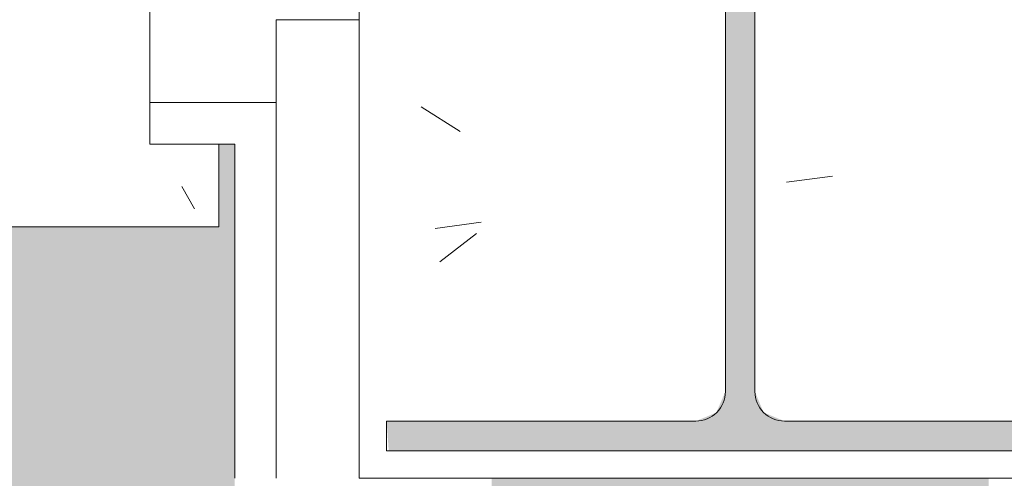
# Model space of a CAD drawing. Header units: millimetres. Extents: x 5980700 to 6194397, y -12939 to 2351883.
# Tile 43 of 124: x 6032048 to 6032404, y -8469 to -8303. Entities that reach past the tile are written whole.
import ezdxf

# ---------------------------------------------------------------- set-up
doc = ezdxf.new("R2010")
doc.units = ezdxf.units.MM
for name, color, linetype, lineweight in [('A-FLOR-PATT', 8, 'Continuous', 18), ('A-GLAZ', 151, 'Continuous', 9), ('A-GLAZ-SILL', 1, 'Continuous', 9), ('A-WALL', 113, 'Continuous', 18), ('A-WALL-PATT', 111, 'Continuous', 25), ('S-COLS', 52, 'Continuous', 9)]:
    doc.layers.add(name, color=color, linetype=linetype, lineweight=lineweight)

# ---------------------------------------------------------------- blocks, each defined once
blk = doc.blocks.new('_ARQPWR_Pilar perfil I - _TP01-V78-PLANTA DE CAIMENTO DE PISOS - TÉRREO')
at = {"layer": 'S-COLS', "lineweight": 5}
h = blk.add_hatch(color=256, dxfattribs=at)
h.paths.add_polyline_path([(5.349999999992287, -123.0000000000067), (127.9999999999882, -123.0000000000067), (127.9999999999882, -112.3000000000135), (16.04999999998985, -112.3000000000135), (8.483957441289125, -109.1660425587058), (5.349999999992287, -101.6000000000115), (5.349999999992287, 101.5999999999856), (8.48395744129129, 109.1660425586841), (16.0499999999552, 112.2999999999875), (127.9999999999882, 112.2999999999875), (127.9999999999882, 122.9999999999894), (-128.0000000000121, 122.9999999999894), (-127.9963650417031, 112.2999999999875), (-16.04379473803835, 112.2974296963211), (-8.48032248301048, 109.1572669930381), (-5.350000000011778, 101.5999999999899), (-5.352570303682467, -101.6062052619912), (-8.636869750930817, -109.2308865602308), (-16.05000000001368, -112.3000000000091), (-128.0000000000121, -112.3075216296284), (-127.2495313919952, -123.0000000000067), (-3.358627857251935, -123.0000000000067)])
h.paths.add_polyline_path([(-8.480322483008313, -109.1660425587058), (-8.479257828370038, -109.1634722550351), (-5.667285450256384, -107.6255534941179)])
at = {"layer": 'S-COLS', "color": 90, "lineweight": 5}
for p, q in [((127.9999999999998, 123.0000000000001), (-128.0000000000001, 123.0000000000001)), ((-128.0000000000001, 123.0000000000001), (-128.0000000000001, 112.3000000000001)), ((127.9999999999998, 112.3000000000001), (127.9999999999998, 123.0000000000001)), ((-128.0000000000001, 112.3000000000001), (-16.05000000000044, 112.3000000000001)), ((16.04999999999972, 112.3000000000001), (127.9999999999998, 112.3000000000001)), ((-5.350000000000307, 101.6000000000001), (-5.350000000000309, -101.5999999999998)), ((5.349999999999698, -101.6), (5.349999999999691, 101.6)), ((-16.05000000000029, -112.3), (-128.0000000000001, -112.3)), ((-128.0000000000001, -112.3), (-128.0000000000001, -123)), ((127.9999999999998, -112.3), (16.04999999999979, -112.3)), ((127.9999999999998, -123), (127.9999999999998, -112.3)), ((-128.0000000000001, -123), (127.9999999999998, -123))]:
    blk.add_line(p, q, dxfattribs=at)
for centre, radius, start, end in [((-16.05000000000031, 101.6000000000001), 10.70000000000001, 3.307776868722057e-13, 90.00000000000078), ((16.04999999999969, 101.6000000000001), 10.69999999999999, 90.00000000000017, 180.0000000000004), ((-16.05000000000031, -101.6), 10.7, 270, 7.887775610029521e-13), ((16.04999999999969, -101.6), 10.70000000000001, 180.0000000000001, 270.0000000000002)]:
    blk.add_arc(centre, radius, start, end, dxfattribs=at)
blk = doc.blocks.new('FX-PNC-PILAR-TP2 - FX-PNC-PILAR-TP01-4296264-PLANTA DE CAIMENTO DE PISOS - TÉRREO')
at = {"layer": 'A-WALL-PATT', "lineweight": 5}
h = blk.add_hatch(dxfattribs=at)
h.set_pattern_fill('FP_108', color=135, style=0, pattern_type=2)
h.set_pattern_definition([(49.99999999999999, (2e-05, -3e-05), (364.3679291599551, -31.87829433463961), [38.1, -419.1]), (355, (2e-05, -3e-05), (-70.48585119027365, 382.1133031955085), [30.48, -335.28]), (100.451, (30.364, -2.657), (293.8850033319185, 350.2333756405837), [32.38, -356.18]), (46.184, (2e-05, 101.6), (542.1584806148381, -84.08582678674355), [57.15, -628.65]), (96.636, (45.18, 94.59299999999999), (474.8048986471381, 494.8554198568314), [48.57, -534.27]), (351.184, (2e-05, 101.6), (474.8101998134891, 494.8500824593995), [45.72, -502.92]), (21, (50.8, 76.2), (303.2284677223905, -204.530461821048), [38.1, -419.1]), (326, (50.8, 76.2), (123.6038908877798, 368.3760440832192), [30.48, -335.28]), (71.45100000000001, (76.069, 59.15600000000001), (426.8341253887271, 163.8427355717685), [32.38, -356.18]), (37.50000000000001, (2e-05, -3e-05), (6.176645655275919, 169.1101515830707), [16.764, -314.452, 16.764, -323.596, -336.55]), (37.50000000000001, (2e-05, -3e-05), (6.176645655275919, 169.1101515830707), [-671.576, 16.764, -319.786]), (7.499999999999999, (2e-05, -3e-05), (133.63887623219, 200.3614940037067), [16.764, -177.292, 16.764, -306.832, -128.27]), (7.499999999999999, (2e-05, -3e-05), (133.63887623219, 200.3614940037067), [-517.6519999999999, 16.764, -111.506]), (327.5, (-113.284, -3e-05), (271.1818188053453, -11.45836264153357), [16.764, -110.236, 16.764, -379.476, -525.78]), (327.5, (-113.284, -3e-05), (271.1818188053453, -11.45836264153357), [-523.24, 16.764, -509.016]), (317.5, (-164.084, -3e-05), (296.2585102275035, 50.85284694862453), [16.764, -148.336, 16.764, -246.38, -373.38]), (317.5, (-164.084, -3e-05), (296.2585102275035, 50.85284694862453), [-428.244, 16.764, -356.616])])
h.paths.add_polyline_path([(-8304.116646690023, -8468.841821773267), (-8028.116646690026, -8468.841821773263), (-8028.367569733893, -8212.841821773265), (-8038.116646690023, -8212.841821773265), (-8038.116646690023, -8223.541821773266), (-8150.066646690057, -8223.541821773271), (-8157.63268924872, -8226.675779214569), (-8160.766646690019, -8234.241821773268), (-8160.117582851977, -8439.008800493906), (-8157.632689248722, -8445.00786433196), (-8150.066646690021, -8448.141821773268), (-8038.116646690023, -8448.141821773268), (-8038.116646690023, -8458.841821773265), (-8294.116646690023, -8458.84182177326), (-8294.113011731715, -8448.141821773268), (-8182.160441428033, -8448.139251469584), (-8174.596867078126, -8444.998842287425), (-8171.466646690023, -8437.435482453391), (-8171.469216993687, -8234.235616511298), (-8174.600604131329, -8226.675779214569), (-8182.166646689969, -8223.541821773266), (-8294.116646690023, -8223.537933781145), (-8294.116646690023, -8212.841821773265), (-8304.116646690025, -8212.841821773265), (-8304.116646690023, -8448.141821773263)])
at = {"layer": 'A-WALL', "color": 130, "lineweight": 9}
for p, q in [((-8304.116646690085, -8212.841821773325), (-8304.116646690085, -8468.841821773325)), ((-8304.116646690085, -8468.841821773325), (-8172.783904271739, -8468.841821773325)), ((-8172.783904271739, -8468.841821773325), (-8028.116646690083, -8468.841821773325))]:
    blk.add_line(p, q, dxfattribs=at)
blk = doc.blocks.new('FP_89-PLANTA DE CAIMENTO DE PISOS - TÉRREO')
at = {"layer": 'A-GLAZ-SILL', "color": 90, "lineweight": 5}
blk.add_line((1674.999999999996, 107.4999999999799), (-1674.999999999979, 107.4999999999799), dxfattribs=at)
blk = doc.blocks.new('CC_PEITORIL - PEITORIL-V88-PLANTA DE CAIMENTO DE PISOS - TÉRREO')
at = {"layer": 'A-GLAZ-SILL', "lineweight": 5}
h = blk.add_hatch(dxfattribs=at)
h.set_pattern_fill('FP_126', color=256, style=0, pattern_type=2)
h.set_pattern_definition([(180, (-10029.865, -8270.326), (-406.4, -101.6000000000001), [33.528, -271.272, 33.528, -1896.872]), (180, (-10029.865, -8270.326), (-406.4, -101.6000000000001), [-338.328, -271.272, 33.528, -576.072, -1016]), (180, (-10029.865, -8270.326), (-406.4, -101.6000000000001), [-1219.2, 33.528, -271.272, 33.528, -677.672]), (180, (-10029.865, -8270.326), (-406.4, -101.6000000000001), [-1557.528, -169.672, 33.528, -474.472]), (300.0000000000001, (-10182.265, -8321.126), (291.188181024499, -301.1527240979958), [33.528, -271.272, 33.528, -1896.872]), (300.0000000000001, (-10182.265, -8321.126), (291.188181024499, -301.1527240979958), [-338.328, -271.272, 33.528, -576.072, -1016]), (300.0000000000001, (-10182.265, -8321.126), (291.188181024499, -301.1527240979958), [-1219.2, 33.528, -271.272, 33.528, -677.672]), (300.0000000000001, (-10182.265, -8321.126), (291.188181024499, -301.1527240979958), [-1557.528, -169.672, 33.528, -474.472]), (59.99999999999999, (-10233.065, -8524.326), (115.2118189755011, 402.7527240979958), [33.528, -271.272, 33.528, -1896.872]), (59.99999999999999, (-10233.065, -8524.326), (115.2118189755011, 402.7527240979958), [-338.328, -271.272, 33.528, -576.072, -1016]), (59.99999999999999, (-10233.065, -8524.326), (115.2118189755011, 402.7527240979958), [-1219.2, 33.528, -271.272, 33.528, -677.672]), (59.99999999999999, (-10233.065, -8524.326), (115.2118189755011, 402.7527240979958), [-1557.528, -169.672, 33.528, -474.472])])
h.paths.add_polyline_path([(-805.9126853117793, 100.9916647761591), (-1674.999999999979, 100.9916647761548), (-1674.999999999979, 77.5000000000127), (-1649.99999999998, 77.50000000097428), (-1649.99999999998, 12.50000000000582), (1649.999999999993, 12.50000000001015), (1649.999999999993, 77.50000000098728), (1674.999999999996, 77.5000000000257), (1674.999999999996, 100.9916647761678), (371.828586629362, 100.9916647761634)])
h = blk.add_hatch(dxfattribs=at)
h.set_pattern_fill('FP_127', color=256, style=0, pattern_type=2)
h.set_pattern_definition([(36.87, (-10664.865, -9857.826), (-4762.494328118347, -3175.008507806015), [793.75, -7143.75]), (26.565, (-11617.365, -9381.576), (1587.501456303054, 1587.499067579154), [1774.879, -1774.879]), (18.435, (-11617.365, -8587.826), (3174.997452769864, 1587.502903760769), [1004.024, -4016.092])])
h.paths.add_polyline_path([(-805.9126853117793, 100.9916647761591), (-1674.999999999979, 100.9916647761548), (-1674.999999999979, 77.5000000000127), (-1649.99999999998, 77.50000000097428), (-1649.99999999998, 12.50000000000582), (1649.999999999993, 12.50000000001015), (1649.999999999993, 77.50000000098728), (1674.999999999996, 77.5000000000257), (1674.999999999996, 100.9916647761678), (371.828586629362, 100.9916647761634)])
at = {"layer": 'A-GLAZ-SILL', "color": 90, "lineweight": 5}
for q in [(-1675.000000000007, 107.4999999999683), (-1675.000000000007, 77.5000000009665)]:
    blk.add_line((-1675.000000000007, 100.9916647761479), q, dxfattribs=at)
at = {"layer": 'A-GLAZ', "color": 90, "lineweight": 5}
blk.add_blockref('FP_89-PLANTA DE CAIMENTO DE PISOS - TÉRREO', (0, 0), dxfattribs=at)
blk = doc.blocks.new('BE-PMSa-MOD-ARQ-CONEXAODOFUTURO-EX-000-R_rvt-1-PLANTA DE CAIMENTO DE PISOS - TÉRREO')
at = {"layer": 'A-FLOR-PATT', "lineweight": 5}
h = blk.add_hatch(dxfattribs=at)
h.set_pattern_fill('FP_2', color=135, style=0, pattern_type=2)
h.set_pattern_definition([(0, (0, 0), (812.8, 203.2), [33.528, -576.072, 33.528, -576.072, -3251.2]), (0, (0, 0), (812.8, 203.2), [-1219.2, 33.528, -1185.672, 33.528, -576.072, -1422.4]), (0, (0, 0), (812.8, 203.2), [-3048, 33.528, -372.872, 33.528, -982.472]), (120, (304.8, 101.6), (-582.3763620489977, 602.3054481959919), [33.52799999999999, -576.0719999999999, 33.52799999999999, -576.0719999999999, -3251.199999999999]), (120, (304.8, 101.6), (-582.3763620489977, 602.3054481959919), [-1219.2, 33.52799999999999, -1185.672, 33.52799999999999, -576.0719999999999, -1422.4]), (120, (304.8, 101.6), (-582.3763620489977, 602.3054481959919), [-3048, 33.52799999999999, -372.8719999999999, 33.52799999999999, -982.4719999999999]), (240, (406.4, 508), (-230.4236379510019, -805.5054481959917), [33.528, -576.072, 33.528, -576.072, -3251.2]), (240, (406.4, 508), (-230.4236379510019, -805.5054481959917), [-1219.2, 33.528, -1185.672, 33.528, -576.072, -1422.4]), (240, (406.4, 508), (-230.4236379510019, -805.5054481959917), [-3048, 33.528, -372.872, 33.528, -982.472])])
h.paths.add_polyline_path([(13153.13200708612, -10125.84100563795), (14705.38782324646, -10125.84100563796), (14705.38782324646, -9779.8857164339), (14699.38782324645, -9779.8857164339), (14699.38782324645, -9763.237570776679), (14681.68558745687, -9763.757413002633), (14670.96395493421, -9768.482704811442), (14665.88782324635, -9780.73757077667), (14665.88782324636, -9856.278958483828), (14670.73620676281, -9865.0681674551), (14677.45883342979, -9868.493127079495), (14678.38782324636, -9869.242380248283), (14678.38782324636, -9881.040871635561), (14674.1436913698, -9882.10035906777), (14663.09686027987, -9878.012306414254), (14654.48340806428, -9869.156476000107), (14652.0250349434, -9859.981702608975), (14651.89263271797, -9855.73757077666), (14650.88782324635, -9855.73757077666), (14651.89263271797, -9780.73757077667), (14653.73085252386, -9770.127241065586), (14655.24199762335, -9764.487570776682), (14667.13782324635, -9752.591745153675), (14683.38782324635, -9748.23757077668), (14699.38782324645, -9748.23757077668), (14699.38782324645, -9731.589425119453), (14705.38782324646, -9731.589425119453), (14705.38782324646, -9705.737570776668), (14755.38782324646, -9705.737570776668), (14755.38782324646, -9754.737570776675), (14795.38782324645, -9754.737570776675), (14796.02424042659, -9756.737570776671), (14812.38782324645, -9756.737570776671), (14811.36426821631, -9815.737570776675), (14810.34779546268, -9815.737570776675), (14811.47778338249, -9818.171971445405), (14811.43015556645, -9819.291362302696), (14811.44856252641, -9820.918341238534), (14827.38782324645, -9827.197475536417), (14827.38782324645, -10125.84100563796), (21231.38515489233, -10125.84100563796), (21231.38515489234, 5919.158994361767), (12003.88515489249, 5918.472013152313), (12003.8851548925, 5447.158205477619), (12268.88333741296, 5447.158205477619), (12268.88333741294, 4674.158994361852), (15653.88333741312, 4674.158994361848), (15653.88333741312, 5447.158205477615), (15923.88333741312, 5447.15820547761), (15923.88333741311, 4674.158994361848), (19999.38682609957, 4674.158994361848), (19999.38682609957, 5447.158205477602), (20269.38682609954, 5447.158205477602), (20269.38682609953, 4280.731645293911), (20299.38682609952, 4280.731645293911), (20298.51487451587, 1530.731645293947), (20269.38682609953, 1530.731645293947), (20269.38682609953, 1143.558994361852), (20299.38682609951, 1143.558994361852), (20298.51487451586, -1606.441005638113), (20269.38682609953, -1606.441005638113), (20269.38682609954, -2040.191005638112), (20299.38682609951, -2040.191005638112), (20298.51487451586, -4790.191005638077), (20269.38682609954, -4790.191005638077), (20269.38682609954, -5273.941005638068), (20299.38682609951, -5273.941005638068), (20298.51487451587, -8023.941005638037), (20269.38682609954, -8023.941005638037), (20269.38682609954, -9308.841005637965), (19999.38682609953, -9308.841005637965), (19999.38682609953, -8513.841794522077), (19913.38333741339, -8513.841794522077), (19913.38333741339, -8347.825683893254), (19635.38599049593, -8347.825683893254), (19635.38599049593, -8377.825683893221), (16285.38599049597, -8376.953732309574), (16285.38599049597, -8347.825683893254), (15971.88333741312, -8347.825683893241), (15971.88333741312, -8513.84179452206), (15921.38515489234, -8513.84179452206), (15921.38515489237, -9312.594001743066), (15651.38515489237, -9312.594001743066), (15651.3851548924, -8513.84179452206), (15603.38515489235, -8513.841794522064), (15603.38515489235, -8377.825683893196), (12316.88333741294, -8377.82568389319), (12316.88333741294, -8513.841794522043), (12268.88333741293, -8513.841794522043), (12268.88333741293, -9312.59400174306), (11998.88333741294, -9312.59400174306), (11998.88333741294, -8513.841794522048), (11950.88333741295, -8513.841794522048), (11950.88333741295, -8347.825683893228), (11867.63333741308, -8347.825683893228), (11867.63333741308, -8377.82568389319), (8517.633337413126, -8376.953732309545), (8517.633337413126, -8347.825683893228), (8434.383337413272, -8347.825683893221), (8434.383337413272, -8468.841794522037), (8419.38333741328, -8468.841794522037), (8419.38333741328, -8498.841794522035), (8434.383337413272, -8498.841794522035), (8434.383337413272, -8513.841794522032), (8386.383337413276, -8513.841794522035), (8386.383337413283, -9312.594001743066), (8116.383337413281, -9312.594001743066), (8116.383337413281, -9125.841005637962), (2121.38333741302, -9125.841005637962), (2121.38333741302, -9312.594001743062), (1851.383337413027, -9312.594001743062), (1851.383337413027, -9125.841005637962), (-4143.616662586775, -9125.841005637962), (-4143.616662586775, -9312.594001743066), (-4413.616662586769, -9312.594001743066), (-4413.616662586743, -8513.841794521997), (-4461.61666258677, -8513.841794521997), (-4461.61666258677, -8498.841794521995), (-4446.616662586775, -8498.841794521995), (-4446.616662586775, -8468.841794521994), (-4461.61666258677, -8468.841794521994), (-4461.61666258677, -8347.825683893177), (-4547.366662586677, -8347.825683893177), (-4547.366662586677, -8377.825683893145), (-7897.36666258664, -8376.953732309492), (-7897.36666258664, -8347.825683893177), (-7983.116662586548, -8347.825683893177), (-7983.116662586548, -8513.841794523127), (-8031.114845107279, -8513.841794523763), (-8031.114845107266, -9308.841005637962), (-8301.114845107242, -9308.841005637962), (-8301.114845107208, -8513.84179452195), (-8349.116662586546, -8513.841794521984), (-8349.116662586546, -8347.825683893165), (-8354.864845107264, -8347.825683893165), (-8354.864845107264, -8377.825683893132), (-11704.86484510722, -8376.953732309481), (-11704.86484510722, -8347.825683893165), (-11710.61666258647, -8347.825683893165), (-11710.61666258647, -8513.841794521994), (-11758.61484510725, -8513.841794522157), (-11758.61484510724, -9308.841005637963), (-12028.61484510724, -9308.841005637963), (-12028.61484510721, -8513.841794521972), (-12076.61666258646, -8513.841794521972), (-12076.61666258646, -8347.825683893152), (-12498.61666258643, -8347.825683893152), (-12498.61666258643, -8377.82568389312), (-15848.61666258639, -8376.953732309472), (-15848.61666258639, -8347.825683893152), (-16270.61666258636, -8347.82568389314), (-16270.61666258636, -8513.841794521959), (-16356.6158860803, -8513.84179452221), (-16356.61588608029, -9308.841005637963), (-16626.61588608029, -9308.841005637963), (-16626.61588608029, -7987.079408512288), (-16656.61588608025, -7987.079408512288), (-16655.74393449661, -5237.079408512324), (-16626.61588608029, -5237.079408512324), (-16626.61588608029, -4803.341005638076), (-16656.61588608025, -4803.341005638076), (-16655.7439344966, -2053.341005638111), (-16626.61588608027, -2053.341005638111), (-16626.61588608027, -1620.841794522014), (-16656.61588608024, -1620.841794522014), (-16655.74393449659, 1129.158205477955), (-16626.61588608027, 1129.158205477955), (-16626.61588608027, 1534.158205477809), (-16656.61588608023, 1534.158205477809), (-16655.74393449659, 4284.158205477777), (-16626.61588608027, 4284.158205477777), (-16626.61588608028, 5479.158994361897), (-16356.61588608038, 5479.158994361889), (-16356.61588608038, 4674.158994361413), (-12028.61666258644, 4674.158994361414), (-12028.61666258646, 5447.158205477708), (-11733.61666258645, 5446.941285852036), (-11733.61666258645, 4674.158994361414), (-8301.114845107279, 4674.158994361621), (-8301.114845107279, 5447.158205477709), (-8031.114845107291, 5447.158205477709), (-8031.114845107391, 5919.158994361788), (-17588.61484510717, 5919.158994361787), (-17588.6148451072, -10125.84100563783), (8442.166919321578, -10125.84100563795)])
h.paths.add_polyline_path([(14664.88301377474, -9780.73757077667), (14665.63226694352, -9779.779781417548), (14664.44050548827, -9775.73581322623)])
h.paths.add_polyline_path([(-16089.6590788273, -8758.10531785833), (-16115.54098333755, -8754.697900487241), (-16139.6590788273, -8744.707858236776), (-16160.36975694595, -8728.815995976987), (-16176.26161920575, -8708.105317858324), (-16186.2516614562, -8683.987222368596), (-16189.6590788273, -8658.105317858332), (-16186.2516614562, -8632.223413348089), (-16176.26161920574, -8608.105317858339), (-16160.36975694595, -8587.39463973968), (-16139.6590788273, -8571.502777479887), (-16115.54098333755, -8561.512735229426), (-16089.6590788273, -8558.105317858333), (-16063.77717431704, -8561.512735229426), (-16039.65907882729, -8571.502777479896), (-16018.94840070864, -8587.394639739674), (-16003.05653844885, -8608.105317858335), (-15993.06649619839, -8632.22341334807), (-15989.6590788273, -8658.105317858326), (-15993.06649619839, -8683.987222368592), (-16003.05653844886, -8708.10531785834), (-16018.94840070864, -8728.815995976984), (-16039.65907882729, -8744.707858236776), (-16063.77717431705, -8754.697900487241)])
h.paths.add_polyline_path([(19732.71217533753, -8754.668450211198), (19706.83027082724, -8751.260990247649), (19682.71217533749, -8741.270823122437), (19660.00862136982, -8722.781563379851), (19646.10963495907, -8704.667825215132), (19636.11959270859, -8680.54942825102), (19632.71217533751, -8648.664394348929), (19632.71217533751, -8622.782813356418), (19636.11959270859, -8596.901232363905), (19646.10963495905, -8572.783438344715), (19662.00149721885, -8552.073019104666), (19682.71217533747, -8536.181355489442), (19706.83027082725, -8526.191438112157), (19732.7121753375, -8522.784063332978), (19758.59407984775, -8526.191438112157), (19782.71217533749, -8536.181355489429), (19803.42285345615, -8552.073019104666), (19819.31471571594, -8572.783438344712), (19829.30475796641, -8596.901232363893), (19832.7121753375, -8628.39034617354), (19832.7121753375, -8654.66720021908), (19827.88084468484, -8683.987101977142), (19816.67739151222, -8708.104895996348), (19803.42285345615, -8725.378762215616), (19782.71217533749, -8741.27082312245), (19758.59407984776, -8751.260990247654)])
h.paths.add_polyline_path([(15648.38515489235, -8468.841794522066), (15650.88333741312, -8468.841794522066), (15650.88333741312, -8347.825683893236), (15648.38515489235, -8347.825683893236), (15648.38515489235, -8375.919436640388)])
h.paths.add_polyline_path([(-15957.766248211, 4689.65210732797), (-15964.016248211, 4691.326789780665), (-15966.60508297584, 4693.313272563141), (-15969.84032103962, 4698.916869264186), (-15969.84032103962, 4705.387345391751), (-15966.60508297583, 4710.990942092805), (-15961.00148627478, 4714.226180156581), (-15954.53101014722, 4714.226180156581), (-15948.92741344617, 4710.990942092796), (-15945.69217538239, 4705.387345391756), (-15945.69217538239, 4698.916869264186), (-15948.92741344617, 4693.313272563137), (-15954.53101014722, 4690.078034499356)])
h.paths.add_polyline_path([(19572.98503538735, 4699.192323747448), (19566.73503538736, 4700.867006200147), (19564.14620062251, 4702.853488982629), (19560.91096255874, 4708.45708568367), (19560.91096255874, 4714.927561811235), (19564.14620062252, 4720.531158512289), (19569.74979732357, 4723.766396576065), (19576.22027345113, 4723.766396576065), (19581.82387015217, 4720.53115851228), (19585.05910821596, 4714.927561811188), (19585.05910821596, 4708.457085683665), (19581.82387015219, 4702.853488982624), (19576.22027345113, 4699.618250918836)])
h.paths.add_polyline_path([(19732.7121753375, 4730.240264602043), (19706.83027082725, 4733.647681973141), (19682.7121753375, 4743.637724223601), (19662.00149721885, 4759.529586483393), (19646.10963495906, 4780.240264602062), (19636.11959270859, 4804.358360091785), (19632.71217533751, 4830.240264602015), (19636.11959270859, 4856.122169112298), (19646.10963495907, 4880.240264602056), (19662.00149721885, 4900.950942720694), (19682.7121753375, 4916.84280498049), (19706.83027082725, 4926.832847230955), (19732.7121753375, 4930.240264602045), (19758.59407984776, 4926.832847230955), (19782.71217533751, 4916.842804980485), (19803.42285345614, 4900.950942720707), (19819.31471571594, 4880.240264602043), (19829.30475796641, 4856.122169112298), (19832.7121753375, 4830.24026460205), (19829.30475796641, 4804.358360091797), (19819.31471571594, 4780.240264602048), (19803.42285345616, 4759.529586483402), (19782.71217533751, 4743.63772422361), (19758.59407984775, 4733.647681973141)])
h.paths.add_polyline_path([(-16089.6590788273, 4736.408178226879), (-16115.54098333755, 4739.815595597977), (-16139.6590788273, 4749.805637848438), (-16160.36975694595, 4765.697500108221), (-16176.26161920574, 4786.408178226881), (-16186.2516614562, 4810.526273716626), (-16189.6590788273, 4836.408178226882), (-16186.2516614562, 4862.29008273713), (-16176.26161920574, 4886.408178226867), (-16160.36975694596, 4907.118856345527), (-16139.6590788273, 4923.010718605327), (-16115.54098333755, 4933.000760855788), (-16089.6590788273, 4936.408178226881), (-16063.77717431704, 4933.000760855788), (-16039.6590788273, 4923.010718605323), (-16018.94840070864, 4907.118856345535), (-16003.05653844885, 4886.408178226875), (-15993.06649619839, 4862.29008273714), (-15989.6590788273, 4836.408178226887), (-15993.06649619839, 4810.526273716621), (-16003.05653844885, 4786.408178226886), (-16018.94840070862, 4765.697500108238), (-16039.6590788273, 4749.805637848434), (-16063.77717431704, 4739.815595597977)])
at = {"layer": 'A-WALL-PATT', "lineweight": 5}
blk.add_hatch(color=57, dxfattribs=at).paths.add_polyline_path([(-8256.114845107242, -9263.84100563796), (-8076.114845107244, -9263.84100563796), (-8076.114845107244, -8468.84179452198), (-8256.114845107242, -8468.84179452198), (-8256.114845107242, -9149.382726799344)])
at = {"layer": 'A-WALL', "color": 130, "lineweight": 9}
for p, q in [((-8379.864845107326, -8282.825683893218), (-8379.864845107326, -8347.825683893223)), ((-8379.864845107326, -8347.825683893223), (-8349.116662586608, -8347.825683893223)), ((-8349.116662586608, -8347.825683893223), (-8349.116662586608, -8468.841794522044))]:
    blk.add_line(p, q, dxfattribs=at)
at = {"layer": 'A-WALL', "color": 90, "lineweight": 5}
for p, q in [((-8334.116662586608, -8302.825683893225), (-8304.116662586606, -8302.825683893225)), ((-8334.116662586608, -8302.825683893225), (-8334.116662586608, -8332.825683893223)), ((-8334.116662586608, -8332.825683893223), (-8379.864845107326, -8332.825683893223)), ((-8334.116662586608, -8332.825683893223), (-8334.116662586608, -8347.825683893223)), ((-8334.116662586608, -8347.825683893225), (-8334.116662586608, -8468.841794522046)), ((-8304.116662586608, -8468.841794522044), (-8304.116662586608, -8347.825683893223))]:
    blk.add_line(p, q, dxfattribs=at)
at = {"layer": 'A-GLAZ', "color": 250, "lineweight": 5, "rotation": 180}
blk.add_blockref('CC_PEITORIL - PEITORIL-V88-PLANTA DE CAIMENTO DE PISOS - TÉRREO', (-10029.86484510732, -8270.325683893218), dxfattribs=at)
at = {"layer": 'A-WALL', "color": 250, "lineweight": 5}
blk.add_blockref('FX-PNC-PILAR-TP2 - FX-PNC-PILAR-TP01-4296264-PLANTA DE CAIMENTO DE PISOS - TÉRREO', (-1.589655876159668e-05, 2.72512435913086e-05), dxfattribs=at)
at = {"layer": 'S-COLS', "color": 250, "lineweight": 5}
blk.add_blockref('_ARQPWR_Pilar perfil I - _TP01-V78-PLANTA DE CAIMENTO DE PISOS - TÉRREO', (-8166.116662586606, -8335.841794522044), dxfattribs=at)

msp = doc.modelspace()

# ---------------------------------------------------------------- block references
at = {"lineweight": 5}
msp.add_blockref('BE-PMSa-MOD-ARQ-CONEXAODOFUTURO-EX-000-R_rvt-1-PLANTA DE CAIMENTO DE PISOS - TÉRREO', (6040474.816446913, 0), dxfattribs=at)

doc.saveas('drawing.dxf')
